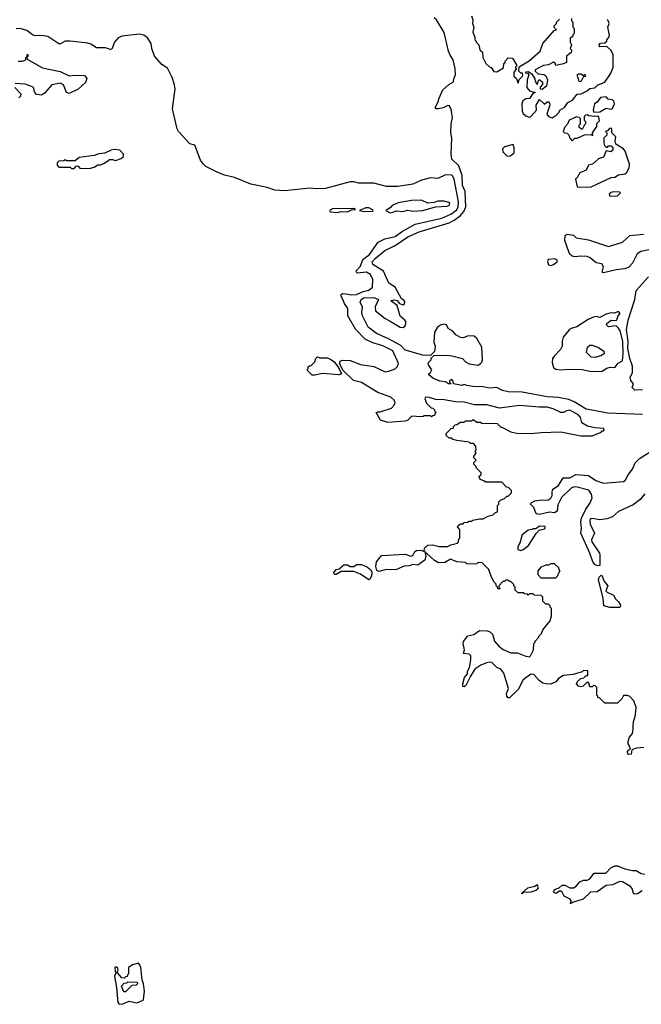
# Model space of a CAD drawing. Extents: x 2380107 to 2585170, y 384273 to 546161.
# Tile 223 of 256: x 2479942 to 2484896, y 484821 to 492665. Entities that reach past the tile are written whole.
import ezdxf

# ---------------------------------------------------------------- set-up
doc = ezdxf.new("R2010")
doc.units = 0

msp = doc.modelspace()

# ---------------------------------------------------------------- linework, layer by layer
at = {"layer": '0CON05XD'}
for points in [[(2484905, 489518.9), (2484625, 489531.4), (2484517.5, 489552.5), (2484455, 489562.5), (2484361.9, 489621.9), (2484319.3, 489639.3), (2484235, 489654.5), (2484145, 489660.4), (2483945, 489696.9), (2483835, 489701.1), (2483790, 489710), (2483745, 489734), (2483685, 489729.2), (2483635, 489740.5), (2483552.1, 489742.1), (2483505, 489750), (2483485, 489760), (2483465, 489750), (2483400, 489765), (2483397.5, 489785), (2483385, 489798), (2483368.3, 489791.7), (2483368.3, 489778.3), (2483380, 489765), (2483375, 489763.3), (2483360, 489765), (2483335, 489780), (2483290, 489785), (2483235, 489810), (2483202.5, 489835), (2483202.5, 489845), (2483216.4, 489853.6), (2483227.5, 489875), (2483200, 489915), (2483198.3, 489931.7), (2483220, 489955), (2483221.7, 489968.3), (2483245, 489990), (2483345, 489992.5), (2483386.1, 489986.1), (2483470, 489965), (2483495, 489940), (2483525, 489924), (2483595, 489912), (2483614.3, 489925.7), (2483624.2, 489935.8), (2483629.2, 489955), (2483624, 490055), (2483585, 490126.2), (2483565, 490143.8), (2483515, 490146.2), (2483478.3, 490131.7), (2483455, 490132.5), (2483417.5, 490155), (2483392.5, 490185), (2483357.5, 490205), (2483342.5, 490235), (2483325, 490238.8), (2483295, 490232.5), (2483272, 490215), (2483247.5, 490175), (2483242.5, 490095), (2483252.5, 490065), (2483248.3, 490021.7), (2483215, 489990), (2483155, 489992.5), (2483015, 490031.2), (2482980, 490070), (2482875, 490125.8), (2482785, 490164.3), (2482718, 490215), (2482674.2, 490305), (2482668.8, 490335), (2482673.8, 490375), (2482654.3, 490415), (2482664.3, 490435), (2482685, 490448.7), (2482765, 490452.5), (2482802.5, 490435), (2482773.5, 490376.5), (2482776.7, 490345), (2482855, 490284.4), (2482894.1, 490264.1), (2482975, 490214.6), (2482996.9, 490213.1), (2483014, 490226), (2483021.4, 490255), (2483011.3, 490271.3), (2482975, 490302), (2482949.2, 490389.2), (2482900, 490425), (2482925, 490433.3), (2482948.8, 490428.8), (2482970, 490405), (2482995, 490392.5), (2483009.3, 490400.7), (2483012.5, 490415), (2483005, 490427.5), (2482985, 490440), (2482933.1, 490533.1), (2482885, 490565.6), (2482842.3, 490662.3), (2482755.7, 490715), (2482750.8, 490735), (2482775, 490762.9), (2482852.5, 490825), (2482935, 490867.3), (2483036.2, 490935), (2483125.6, 490974.4), (2483365, 491046.7), (2483405, 491068.1), (2483454.1, 491105.9), (2483482.5, 491137.5), (2483497.8, 491175), (2483491.9, 491295), (2483469.7, 491345), (2483466.9, 491425), (2483442, 491502), (2483386.7, 491555), (2483380, 491595), (2483386.7, 491725), (2483378.8, 491765), (2483380, 491835), (2483390, 491885), (2483379.3, 491949.3), (2483368.3, 491978.3), (2483355, 491982.5), (2483316.4, 491963.6), (2483276.1, 491953.9), (2483260, 491955), (2483252.5, 491965), (2483280, 492015), (2483282.5, 492035), (2483313.3, 492105), (2483361.2, 492148.8), (2483400, 492170), (2483401.2, 492195), (2483413.8, 492225), (2483411.2, 492275), (2483397.5, 492345), (2483371.7, 492381.7), (2483360, 492415), (2483325, 492562.5), (2483263.3, 492665), (2483245, 492680)], [(2483542.5, 492695), (2483552.5, 492665), (2483550, 492635), (2483560, 492605), (2483552.5, 492565), (2483570, 492525), (2483570, 492505), (2483580, 492495), (2483580, 492485), (2483600, 492465), (2483610, 492425), (2483630, 492405), (2483633, 492363), (2483657.5, 492315), (2483685, 492290), (2483700, 492285), (2483721.7, 492251.7), (2483745, 492250), (2483798.3, 492281.7), (2483800, 492315), (2483810, 492325), (2483810, 492335), (2483835, 492360), (2483868.3, 492358.3), (2483900, 492305), (2483900, 492295), (2483890, 492285), (2483900, 492275), (2483880, 492245), (2483880, 492215), (2483898.3, 492198.3), (2483915, 492160), (2483921.7, 492188.3), (2483950, 492215), (2483952.5, 492225), (2483948.3, 492238.3), (2483935, 492240), (2483920, 492255), (2483921.7, 492288.3), (2484003, 492337), (2484090, 492415), (2484110, 492475), (2484201.7, 492578.3), (2484220, 492585), (2484201.7, 492601.7), (2484200, 492615), (2484220, 492635), (2484220, 492645), (2484245, 492670)], [(2484085, 492283.3), (2484050, 492265), (2484050, 492255), (2484075, 492232.5), (2484119.3, 492229.3), (2484135, 492217.5), (2484147.5, 492185), (2484140, 492135), (2484105, 492110), (2484091.7, 492111.7), (2484091.7, 492128.3), (2484111.7, 492148.3), (2484110, 492165), (2484083, 492187), (2484070, 492175), (2484065, 492150), (2484053, 492173), (2484050, 492195), (2484028.3, 492228.3), (2483995, 492250), (2483971.7, 492248.3), (2483971.7, 492241.7), (2483988.3, 492238.3), (2484000, 492225), (2483986.7, 492185), (2483983.3, 492125), (2484005, 492097.5), (2484050, 492085), (2484031.7, 492078.3), (2484005, 492037.5), (2483974.2, 492035.8), (2483952.7, 492017.3), (2483944, 491995), (2483946.2, 491935), (2483955, 491916.7), (2483975, 491900), (2484005, 491887.5), (2484015, 491892.5), (2484060, 491945), (2484057.5, 491985), (2484085, 492030), (2484123, 491993), (2484145, 492010), (2484155, 492010), (2484165, 492000), (2484167.5, 491985), (2484143.6, 491913.6), (2484155, 491892.5), (2484185, 491883.3), (2484217.5, 491905), (2484237.5, 491925), (2484247.5, 491945), (2484282.5, 491965), (2484310, 492005), (2484346.4, 492023.6), (2484385, 492072.5), (2484416, 492074), (2484465, 492097.5), (2484485, 492117.5), (2484525, 492123.3), (2484546.4, 492143.6), (2484605, 492167.5), (2484651.2, 492235), (2484670.8, 492285), (2484672, 492385), (2484655, 492420), (2484621.7, 492451.7), (2484565, 492450), (2484560, 492455), (2484560, 492465), (2484571.7, 492478.3), (2484605, 492480), (2484620, 492495), (2484620, 492505), (2484635, 492520), (2484641.7, 492538.3), (2484628.8, 492605), (2484638.8, 492635), (2484635, 492650), (2484625, 492667.5)], [(2484340, 492675), (2484340, 492655), (2484350, 492645), (2484350, 492605), (2484360, 492595), (2484360, 492555), (2484350, 492545), (2484350, 492535), (2484330, 492515), (2484330, 492485), (2484340, 492465), (2484330, 492435), (2484340, 492425), (2484340, 492415), (2484336.4, 492403.6), (2484300, 492375), (2484300, 492325), (2484276.4, 492313.6), (2484215, 492300), (2484208.3, 492318.3), (2484195, 492327.5), (2484155, 492306.7), (2484115, 492301.2), (2484085, 492283.3)], [(2483441.7, 488528.3), (2483450, 488535), (2483450, 488605), (2483430, 488625), (2483441.7, 488638.3), (2483455, 488650), (2483475, 488650), (2483485, 488660), (2483511.7, 488661.7), (2483525, 488670), (2483545, 488670), (2483553, 488677), (2483605, 488690), (2483635, 488690), (2483675, 488710), (2483715, 488720), (2483735, 488740), (2483750, 488745), (2483750, 488795), (2483760, 488805), (2483760, 488825), (2483773, 488837), (2483805, 488850), (2483825, 488870), (2483835, 488870), (2483860, 488895), (2483860, 488915), (2483838.3, 488938.3), (2483821.7, 488941.7), (2483785, 488980), (2483655, 488980), (2483648.3, 488988.3), (2483611.7, 489001.7), (2483610, 489015), (2483600, 489025), (2483618.3, 489041.7), (2483620, 489055), (2483581.7, 489091.7), (2483578.3, 489108.3), (2483560, 489125), (2483561.7, 489138.3), (2483580, 489155), (2483560, 489175), (2483560, 489185), (2483580, 489215), (2483570, 489225), (2483580, 489235), (2483578.3, 489268.3), (2483558.3, 489288.3), (2483535, 489290), (2483525, 489300), (2483425, 489312.5), (2483395, 489320), (2483385, 489330), (2483365, 489330), (2483341.7, 489351.7), (2483341.7, 489368.3), (2483381.7, 489408.3), (2483398.3, 489411.7), (2483400, 489425), (2483411.7, 489438.3), (2483425, 489440), (2483455, 489460), (2483485, 489460), (2483495, 489470), (2483545, 489470), (2483555, 489480), (2483585, 489460), (2483615, 489460), (2483625, 489450), (2483747, 489447), (2483775, 489420), (2483785, 489420), (2483855, 489382.5), (2483905, 489370), (2484015, 489367.5), (2484097, 489377), (2484255, 489382.5), (2484415, 489350), (2484505, 489350), (2484575, 489380), (2484585, 489390), (2484595, 489390), (2484600, 489395), (2484598.3, 489408.3), (2484525, 489412.5), (2484466.1, 489426.1), (2484422.9, 489452.9), (2484412, 489495), (2484398, 489515), (2484325, 489554.2), (2484300.3, 489549.7), (2484275, 489535.8), (2484255, 489535.7), (2484193.3, 489565), (2484145, 489578.5), (2484085, 489577.5), (2483925, 489592.5), (2483765, 489571.2), (2483665, 489596), (2483566.4, 489596.4), (2483485, 489618.8), (2483415, 489620.8), (2483325, 489635.7), (2483259.3, 489639.3), (2483205, 489656.2), (2483175, 489657.5), (2483170, 489645), (2483185, 489610), (2483221.7, 489571.7), (2483235, 489570), (2483248.3, 489558.3), (2483250, 489545), (2483260, 489535), (2483250, 489525), (2483248.3, 489511.7), (2483235, 489510), (2483225, 489500), (2483215, 489510), (2483165, 489510), (2483157, 489503), (2483135, 489500), (2483067, 489507), (2483034.1, 489475.9), (2483015, 489468), (2482875, 489456.7), (2482817.5, 489475), (2482783.8, 489535), (2482795, 489541.2), (2482815, 489540), (2482905, 489571.2), (2482926.7, 489595), (2482933.3, 489615), (2482926.7, 489635), (2482898.3, 489658.3), (2482795.7, 489695.7), (2482665, 489776), (2482601.4, 489791.4), (2482519.5, 489869.5), (2482490, 489925), (2482496.1, 489943.9), (2482515, 489953.3), (2482575, 489948.8), (2482657.7, 489917.7), (2482765, 489902.5), (2482855, 489860.8), (2482885, 489864.3), (2482935, 489884.3), (2482950.7, 489899.3), (2482961.4, 489925), (2482915, 490028.2), (2482835, 490066.5), (2482755, 490090), (2482695, 490121.2), (2482619.2, 490199.2), (2482557.8, 490305), (2482556, 490365), (2482529.5, 490405), (2482503.8, 490465), (2482503.9, 490476.1), (2482515.9, 490484.1), (2482558.7, 490478.7), (2482585, 490472), (2482626.2, 490475), (2482679.1, 490500.9), (2482725, 490510.8), (2482753.3, 490535), (2482756.2, 490595), (2482736.7, 490635), (2482705, 490652.9), (2482635, 490644.5), (2482625, 490654), (2482624.6, 490665), (2482658.3, 490701.7), (2482677.2, 490755), (2482730.7, 490795), (2482798.2, 490891.8), (2482851.9, 490918.1), (2482935, 490938.4), (2482985, 490974.7), (2483094.4, 491035.6), (2483305.6, 491085), (2483378.2, 491115), (2483425, 491149.7), (2483437.5, 491175), (2483438.4, 491215), (2483405.3, 491395.3), (2483395, 491418.6), (2483385, 491426.5), (2483335, 491427.9), (2483275, 491399.1), (2483215, 491406.5), (2483143.3, 491386.7), (2483075, 491355.6), (2482955, 491336.2), (2482865, 491336), (2482765, 491362), (2482645, 491364), (2482605, 491373.8), (2482575, 491373.8), (2482379.5, 491320.5), (2482305, 491317.5), (2482255, 491323.1), (2482055, 491302.9), (2481975, 491307.5), (2481915, 491327.5), (2481785, 491354), (2481655, 491408.6), (2481575, 491426.2), (2481515, 491450), (2481426.4, 491496.4), (2481406.7, 491515), (2481383.3, 491545), (2481337.5, 491665), (2481297, 491677), (2481207.5, 491775), (2481197.5, 491795), (2481160, 491955), (2481180, 492115), (2481176, 492145), (2481155.8, 492205), (2481119.5, 492279.5), (2481075, 492308), (2481016.2, 492375), (2480996, 492435), (2480990, 492475), (2480960.3, 492520.3), (2480931.7, 492541.7), (2480895, 492550.6), (2480755.9, 492534.1), (2480725, 492517.5), (2480696.7, 492485), (2480675, 492430), (2480665, 492427.5), (2480625, 492440), (2480555, 492440), (2480509.7, 492469.7), (2480485, 492478), (2480345, 492494.2), (2480305, 492493.8), (2480267.3, 492472.7), (2480255, 492472), (2480165, 492530), (2480115, 492538.6), (2480065, 492536.7), (2480045, 492543.3), (2479999.4, 492579.4), (2479945.7, 492595.7), (2479915, 492591.4)], [(2479930, 492335), (2479965, 492333.3), (2479990, 492345), (2479990, 492365), (2480000, 492370), (2480005, 492390), (2480010, 492375), (2480000, 492370), (2480001.7, 492351.7), (2480125, 492280.8), (2480263.3, 492253.3), (2480335, 492217.5), (2480385, 492223.8), (2480459.3, 492219.3), (2480476.4, 492196.4), (2480467.5, 492165), (2480408.8, 492111.2), (2480335, 492076.7), (2480313.9, 492083.9), (2480292, 492145), (2480265, 492158.9), (2480199.2, 492145), (2480139.7, 492080.3), (2480115, 492063.3), (2480075, 492070), (2480060.7, 492090.7), (2480055, 492120), (2480045, 492130), (2479985, 492151.2), (2479905, 492155.8)], [(2484415, 492170), (2484401.7, 492171.7), (2484383.3, 492225), (2484395, 492232.5), (2484413, 492233), (2484435, 492220), (2484445, 492230), (2484450, 492215), (2484431.7, 492208.3), (2484415, 492170)], [(2479902, 492125), (2479950, 492075), (2479947.5, 492055), (2479936.4, 492043.6)], [(2484518.3, 491928.3), (2484565, 491930), (2484615, 491960), (2484655, 491953.3), (2484665, 491957.5), (2484682.5, 491995), (2484676.1, 492016.1), (2484665, 492027.5), (2484631.7, 492031.7), (2484615, 492050), (2484570, 492045), (2484543, 492007), (2484522.5, 491995), (2484512.5, 491945), (2484518.3, 491928.3)], [(2484345, 491700), (2484365, 491720), (2484385, 491722.5), (2484443, 491747), (2484495, 491750), (2484508.3, 491741.7), (2484507.5, 491765), (2484540, 491815), (2484541.7, 491838.3), (2484561.7, 491858.3), (2484557.5, 491887.5), (2484547.5, 491897.5), (2484525, 491892.5), (2484478.3, 491898.3), (2484465, 491907.5), (2484450, 491905), (2484440, 491895), (2484440, 491865), (2484450, 491855), (2484450, 491835), (2484441.7, 491828.3), (2484425, 491790), (2484400, 491805), (2484400, 491825), (2484410, 491835), (2484410, 491875), (2484400, 491885), (2484378.3, 491891.7), (2484320, 491865), (2484308.3, 491831.7), (2484283.9, 491806.1), (2484272.5, 491775), (2484283, 491763), (2484305, 491760), (2484318.3, 491748.3), (2484325, 491720), (2484345, 491700)], [(2484405, 491330), (2484495, 491334), (2484655, 491408), (2484685, 491411.2), (2484715, 491428.8), (2484765, 491437.5), (2484777.5, 491445), (2484800, 491485), (2484801.4, 491515), (2484767.9, 491617.9), (2484755, 491636.7), (2484693, 491673), (2484686.7, 491695), (2484691.7, 491731.7), (2484660, 491765), (2484660, 491795), (2484655, 491800), (2484641.7, 491798.3), (2484628.3, 491781.7), (2484610, 491775), (2484620, 491765), (2484620, 491745), (2484597.5, 491725), (2484597.5, 491685), (2484603, 491663), (2484615, 491650), (2484625, 491650), (2484635, 491660), (2484655, 491660), (2484670, 491645), (2484667.5, 491625), (2484653, 491613), (2484615, 491620), (2484595, 491570), (2484555, 491557.5), (2484506.1, 491513.9), (2484473.9, 491506.1), (2484455, 491467.5), (2484406.1, 491443.9), (2484385, 491407.5), (2484370, 491395), (2484384.1, 491334.1), (2484405, 491330)], [(2483845, 491577.5), (2483855, 491582.5), (2483882.5, 491605), (2483882.5, 491645), (2483875, 491670), (2483805, 491653.3), (2483788.8, 491635), (2483792.7, 491612.7), (2483825, 491580), (2483845, 491577.5)], [(2480425, 491480), (2480505, 491482.5), (2480535, 491490), (2480565, 491510), (2480585, 491510), (2480617, 491523), (2480658.3, 491551.7), (2480681.7, 491551.7), (2480705, 491542.5), (2480751.7, 491558.3), (2480770, 491575), (2480770, 491595), (2480740, 491625), (2480695, 491630), (2480670, 491625), (2480619.3, 491600.7), (2480572.3, 491597.7), (2480535, 491582.5), (2480415, 491567.5), (2480385, 491540), (2480315, 491540), (2480305, 491547.5), (2480295, 491540), (2480253, 491537), (2480240, 491525), (2480240, 491505), (2480255, 491490), (2480345, 491490), (2480355, 491480), (2480375, 491480), (2480391.7, 491498.3), (2480405, 491500), (2480425, 491480)], [(2484645, 491260), (2484705, 491262.5), (2484730, 491285), (2484725, 491290), (2484675, 491292.5), (2484655, 491287.5), (2484640, 491275), (2484645, 491260)], [(2482895, 491127.5), (2482915, 491132.5), (2482945, 491142.5), (2482995, 491136.7), (2483035, 491146.7), (2483075, 491140), (2483155, 491146.2), (2483255, 491173.8), (2483345, 491179.2), (2483363.9, 491186.1), (2483368.8, 491205), (2483325, 491220), (2483275, 491218.8), (2483245, 491208.8), (2483195, 491203.3), (2483145, 491226), (2483065, 491225.6), (2482957.5, 491205), (2482910, 491185), (2482895, 491167.5), (2482860, 491145), (2482895, 491127.5)], [(2482475, 491130), (2482505, 491137.5), (2482555, 491133.3), (2482585, 491150), (2482618.3, 491151.7), (2482605, 491160), (2482435, 491158.8), (2482410, 491145), (2482415, 491133.3), (2482475, 491130)], [(2482685, 491137.5), (2482755, 491140), (2482758.3, 491148.3), (2482723.6, 491166.4), (2482700, 491165), (2482650, 491145), (2482685, 491137.5)], [(2484955, 490832.6), (2484891.8, 490818.2), (2484861.5, 490798.5), (2484825.8, 490724.2), (2484795.8, 490694.2), (2484765, 490680.5), (2484695, 490673.1), (2484595, 490648.6), (2484582.5, 490655), (2484594.4, 490695), (2484580.5, 490720.5), (2484535, 490727.1), (2484487.5, 490767.5), (2484465, 490777.5), (2484415, 490781.9), (2484365, 490775.8), (2484345, 490780.8), (2484325, 490796.2), (2484317.1, 490815), (2484286.4, 490906.4), (2484290, 490945), (2484305, 490956.7), (2484355, 490948), (2484376.1, 490926.1), (2484475, 490911.1), (2484635, 490857.5), (2484745, 490891.9), (2484805, 490945.6), (2484913.2, 490956.8)], [(2484175, 490706.2), (2484195, 490714), (2484226.2, 490735), (2484225, 490752.5), (2484205, 490759.2), (2484154.1, 490755.9), (2484148, 490735), (2484155, 490712.5), (2484175, 490706.2)], [(2484905, 489717.5), (2484845, 489714.3), (2484822.5, 489735), (2484832.5, 489765), (2484811.7, 489791.7), (2484806.7, 489815), (2484824.3, 489855), (2484825.6, 489905), (2484803.9, 489965), (2484787.3, 490045), (2484789.7, 490105), (2484777.9, 490195), (2484790.9, 490270.9), (2484843.2, 490435), (2484855, 490506.7), (2484953.8, 490616.2)], [(2484545, 489863.3), (2484585, 489863.8), (2484620.7, 489889.3), (2484646.4, 489896.4), (2484685, 489893.8), (2484711.1, 489928.9), (2484745, 489947.5), (2484751.6, 490005), (2484748.5, 490105), (2484726, 490186), (2484715, 490208.8), (2484695, 490227.5), (2484635, 490217.5), (2484617.5, 490235), (2484620, 490245), (2484655, 490272.5), (2484695, 490270), (2484700, 490275), (2484710, 490305), (2484727.5, 490325), (2484717, 490337), (2484705, 490337.5), (2484683, 490327), (2484655, 490328.8), (2484615, 490318.8), (2484566.4, 490293.6), (2484535, 490300), (2484515, 490296.2), (2484473, 490277), (2484382.7, 490217.3), (2484336.7, 490205), (2484322, 490195), (2484272.9, 490135), (2484264.3, 490105), (2484266.2, 490065), (2484252.7, 490037.3), (2484200, 489985), (2484187.5, 489965), (2484184, 489935), (2484196.2, 489895), (2484215, 489881.4), (2484255, 489874.5), (2484315, 489880), (2484425, 489877.1), (2484485, 489863.8), (2484545, 489863.3)], [(2484525, 489974), (2484495, 489976.2), (2484460, 490015), (2484466.7, 490055), (2484485, 490073.3), (2484505, 490073.3), (2484555, 490053.8), (2484596.2, 490025), (2484600, 490005), (2484595, 490000), (2484574, 489986), (2484525, 489974)], [(2482295, 489832.5), (2482273, 489833), (2482230, 489875), (2482240, 489885), (2482241.7, 489898.3), (2482251.7, 489908.3), (2482265, 489910), (2482295, 489940), (2482303, 489967), (2482315, 489980), (2482335, 489970), (2482395, 489970), (2482425.8, 489955.8), (2482448.3, 489938.3), (2482483.8, 489895), (2482506.2, 489845), (2482485, 489836), (2482355, 489846.7), (2482295, 489832.5)], [(2484923.4, 488886.6), (2484886.8, 488843.2), (2484830.3, 488799.7), (2484715, 488746.1), (2484665.9, 488704.1), (2484621.2, 488688.8), (2484565, 488679.6), (2484505, 488690.8), (2484492.1, 488687.9), (2484484.4, 488675), (2484488.8, 488645), (2484523.1, 488575), (2484499.8, 488520.2), (2484500.5, 488505), (2484561.4, 488415), (2484565, 488400), (2484565, 488316.7), (2484545.6, 488314.4), (2484525, 488323.6), (2484509.2, 488345), (2484486.4, 488415), (2484413.8, 488575), (2484419.5, 488610.5), (2484413.4, 488665), (2484418.4, 488695), (2484453.4, 488765), (2484489.1, 488815), (2484502.9, 488855), (2484497.7, 488885), (2484476.8, 488916.8), (2484375, 488942.7), (2484355, 488942.2), (2484336.8, 488933.2), (2484260.6, 488859.4), (2484229.2, 488800.8), (2484225, 488750.6), (2484205, 488735.9), (2484165, 488742.9), (2484085, 488722.5), (2484058.8, 488728.8), (2484038.5, 488778.5), (2484012.5, 488805), (2484016.7, 488815), (2484046.6, 488833.4), (2484100.7, 488840.7), (2484151.5, 488838.5), (2484175, 488852.9), (2484185.7, 488875), (2484184.5, 488905), (2484191.1, 488925), (2484235.7, 488954.3), (2484272.5, 489015), (2484325, 489015.7), (2484375, 489042.3), (2484475, 489034.2), (2484532.5, 488995), (2484595, 488973.6), (2484755, 488986.7), (2484767.8, 488995), (2484789.8, 489040.2), (2484826.7, 489085), (2484847.5, 489135), (2484881.7, 489168.3), (2484987.5, 489235)], [(2483935, 488437.5), (2483955, 488443.3), (2483996.7, 488475), (2484057, 488573), (2484081.7, 488598.3), (2484125, 488610), (2484130, 488615), (2484128.3, 488628.3), (2484085, 488630), (2484055, 488610), (2484035, 488610), (2484027, 488603), (2483995, 488597.5), (2483945, 488560), (2483927.5, 488495), (2483912.5, 488465), (2483912.5, 488445), (2483935, 488437.5)], [(2484915, 486866.7), (2484857, 486863), (2484828.3, 486851.7), (2484820, 486845), (2484815.5, 486814.5), (2484795, 486810), (2484788.8, 486815), (2484786.7, 486835), (2484795, 486847.5), (2484810, 486855), (2484798.3, 486881.7), (2484790, 486895), (2484790, 486915), (2484800, 486945), (2484827.5, 486985), (2484832.5, 487075), (2484847.5, 487115), (2484853.3, 487155), (2484853.8, 487185), (2484835, 487237.5), (2484805, 487272.5), (2484785, 487280), (2484755, 487280), (2484740, 487255), (2484705, 487220), (2484605, 487220), (2484565, 487260), (2484550, 487265), (2484550, 487275), (2484540, 487285), (2484540, 487345), (2484528.3, 487358.3), (2484515, 487360), (2484505, 487350), (2484485, 487350), (2484478.3, 487378.3), (2484465, 487387.5), (2484433.6, 487356.4), (2484415, 487351.2), (2484396, 487356), (2484380, 487375), (2484386.4, 487393.6), (2484413, 487417), (2484437, 487423), (2484455, 487440), (2484468.3, 487441.7), (2484468.3, 487478.3), (2484435, 487480), (2484425, 487470), (2484351.7, 487448.3), (2484275, 487440), (2484235, 487417.5), (2484215, 487390), (2484175, 487372.5), (2484135, 487373.3), (2484110.5, 487380.5), (2484081.7, 487401.7), (2484038.8, 487448.8), (2484015, 487451.2), (2483953.4, 487406.6), (2483915, 487330), (2483846.4, 487263.6), (2483835, 487262.5), (2483823.8, 487275), (2483821.2, 487295), (2483836.1, 487336.1), (2483800.5, 487460.5), (2483775, 487490), (2483743.3, 487505), (2483705, 487543.8), (2483685, 487547.1), (2483661.2, 487541.2), (2483615.8, 487524.2), (2483568.3, 487491.7), (2483533.8, 487436.2), (2483498.3, 487361.7), (2483485, 487350), (2483473.9, 487353.9), (2483473.8, 487375), (2483488, 487425), (2483510, 487455), (2483511.2, 487475), (2483526.7, 487505), (2483536.2, 487565), (2483536.2, 487596.2), (2483525, 487610), (2483480, 487615), (2483486.7, 487645), (2483475.7, 487695), (2483477.5, 487712.5), (2483514.2, 487755.8), (2483561.7, 487768.3), (2483605, 487800), (2483667, 487797), (2483685, 487790), (2483709.3, 487769.3), (2483726.2, 487715), (2483761.2, 487675), (2483795, 487648), (2483855, 487620), (2483910, 487620), (2483975, 487594.2), (2484005, 487590), (2484013.6, 487596.4), (2484037.5, 487645), (2484040, 487695), (2484050, 487705), (2484050, 487715), (2484080, 487745), (2484080, 487755), (2484100, 487775), (2484110, 487805), (2484170, 487875), (2484180, 487915), (2484180, 487975), (2484170, 487985), (2484170, 487995), (2484155, 488010), (2484135, 488010), (2484111.7, 488031.7), (2484110, 488065), (2484098.3, 488078.3), (2484045, 488080), (2484035, 488090), (2484005, 488090), (2483995, 488080), (2483988.3, 488088.3), (2483965, 488090), (2483955, 488100), (2483915, 488100), (2483891.7, 488121.7), (2483890, 488145), (2483880, 488155), (2483880, 488165), (2483855, 488190), (2483845, 488190), (2483835, 488200), (2483815, 488200), (2483805, 488190), (2483791.7, 488188.3), (2483760, 488155), (2483760, 488145), (2483770, 488135), (2483765, 488130), (2483751.7, 488131.7), (2483750, 488145), (2483740, 488155), (2483738.3, 488168.3), (2483723, 488183), (2483703, 488223), (2483680, 488285), (2483627, 488337), (2483595, 488340), (2483585, 488330), (2483555, 488327.5), (2483505, 488330), (2483495, 488340), (2483425, 488346.7), (2483375, 488368), (2483330, 488340), (2483278.5, 488338.5), (2483247.9, 488357.9), (2483185, 488416), (2483177, 488417), (2483171.7, 488428.3), (2483178.1, 488388.1), (2483171.9, 488358.1), (2483115, 488320.6), (2483075, 488325.7), (2483045, 488314.4), (2483005, 488310.8), (2482945, 488285.7), (2482895, 488281.2), (2482865, 488285.8), (2482805, 488269.2), (2482788.1, 488278.1), (2482779.7, 488309.7), (2482784.2, 488345), (2482825, 488397.5), (2483015, 488406.2), (2483058.3, 488391.7), (2483075, 488397.5), (2483091.9, 488428.1), (2483103.3, 488436.7), (2483137.8, 488437.8), (2483165, 488427.5), (2483169.2, 488455), (2483195, 488480), (2483232.7, 488482.7), (2483285, 488468.6), (2483355, 488468.8), (2483378.3, 488481.7), (2483430, 488495), (2483440, 488505), (2483441.7, 488528.3)], [(2482725, 488202.5), (2482658.8, 488248.8), (2482605, 488270), (2482505, 488270), (2482465, 488244.3), (2482452.5, 488245), (2482444, 488255), (2482465, 488283.8), (2482489.2, 488290.8), (2482525, 488321.2), (2482553, 488323), (2482575, 488310), (2482605, 488310), (2482625, 488326), (2482665, 488325.7), (2482715, 488303.3), (2482741.2, 488281.2), (2482748, 488265), (2482746.7, 488235), (2482735, 488210), (2482725, 488202.5)], [(2484215, 488220), (2484228.3, 488231.7), (2484240, 488265), (2484250, 488275), (2484240, 488285), (2484238.3, 488298.3), (2484205, 488330), (2484175, 488330), (2484155, 488320), (2484135, 488320), (2484095, 488302.5), (2484070, 488275), (2484070, 488245), (2484095, 488220), (2484215, 488220)], [(2484725, 487981.2), (2484645, 487981.4), (2484596.7, 487995), (2484593, 488053), (2484554.4, 488205), (2484560.8, 488225), (2484575, 488240), (2484583.6, 488233.6), (2484596.2, 488195), (2484628, 488155), (2484612.5, 488115), (2484624, 488104), (2484675, 488081.2), (2484690.8, 488050.8), (2484715, 488028.8), (2484726.7, 488006.7), (2484730, 487995), (2484725, 487981.2)], [(2484903.3, 485725), (2484865, 485700), (2484845, 485698.8), (2484833.3, 485705), (2484822, 485745), (2484809.1, 485759.1), (2484745, 485796.2), (2484725, 485798.8), (2484666, 485774), (2484615, 485766.9), (2484545, 485717.5), (2484490, 485715), (2484432.3, 485657.7), (2484347.5, 485632.5), (2484331.7, 485621.7), (2484337.5, 485645), (2484329.3, 485659.3), (2484282.1, 485682.1), (2484266, 485715), (2484255, 485723.8), (2484245, 485723.8), (2484215.8, 485704.2), (2484196.7, 485715), (2484205, 485736.7), (2484241.2, 485748.8), (2484265, 485770), (2484285, 485770), (2484325, 485748.8), (2484355, 485750), (2484377.6, 485762.4), (2484405, 485796.7), (2484435, 485810), (2484465, 485810), (2484485, 485820), (2484520, 485865), (2484614.1, 485865.9), (2484652, 485908), (2484685, 485923.3), (2484705, 485923.1), (2484765, 485901.2), (2484825, 485888), (2484855, 485888), (2484895, 485863.8), (2484925, 485856.7)], [(2483945, 485702.5), (2483940, 485705), (2483990.3, 485749.7), (2484047, 485763), (2484066.7, 485775), (2484072.5, 485745), (2484055, 485726.7), (2484015, 485715.7), (2483957.5, 485712.5), (2483945, 485702.5)], [(2480735, 484821.2), (2480765, 484824.4), (2480815, 484847.5), (2480876.7, 484833.3), (2480925, 484853.3), (2480929.5, 484860.5), (2480936.5, 484925), (2480928.6, 484985), (2480918.8, 485015), (2480907.1, 485115), (2480900, 485135), (2480887.7, 485147.7), (2480840, 485135), (2480810, 485115), (2480810, 485065), (2480800, 485055), (2480798.3, 485041.7), (2480785, 485040), (2480775, 485030), (2480755, 485032.5), (2480720, 485075), (2480726.7, 485095), (2480722.5, 485115), (2480705, 485120), (2480701.2, 485115), (2480703.9, 485083.9), (2480710, 485075), (2480697.5, 485045), (2480714, 484955), (2480724.2, 484835), (2480735, 484821.2)], [(2480785, 484920), (2480771.7, 484921.7), (2480753.3, 484965), (2480775, 484990), (2480797, 484993), (2480805, 485000), (2480878.3, 484998.3), (2480880, 484985), (2480870, 484975), (2480835, 484970), (2480785, 484920)]]:
    msp.add_lwpolyline(points, dxfattribs=at)

doc.saveas('drawing.dxf')
